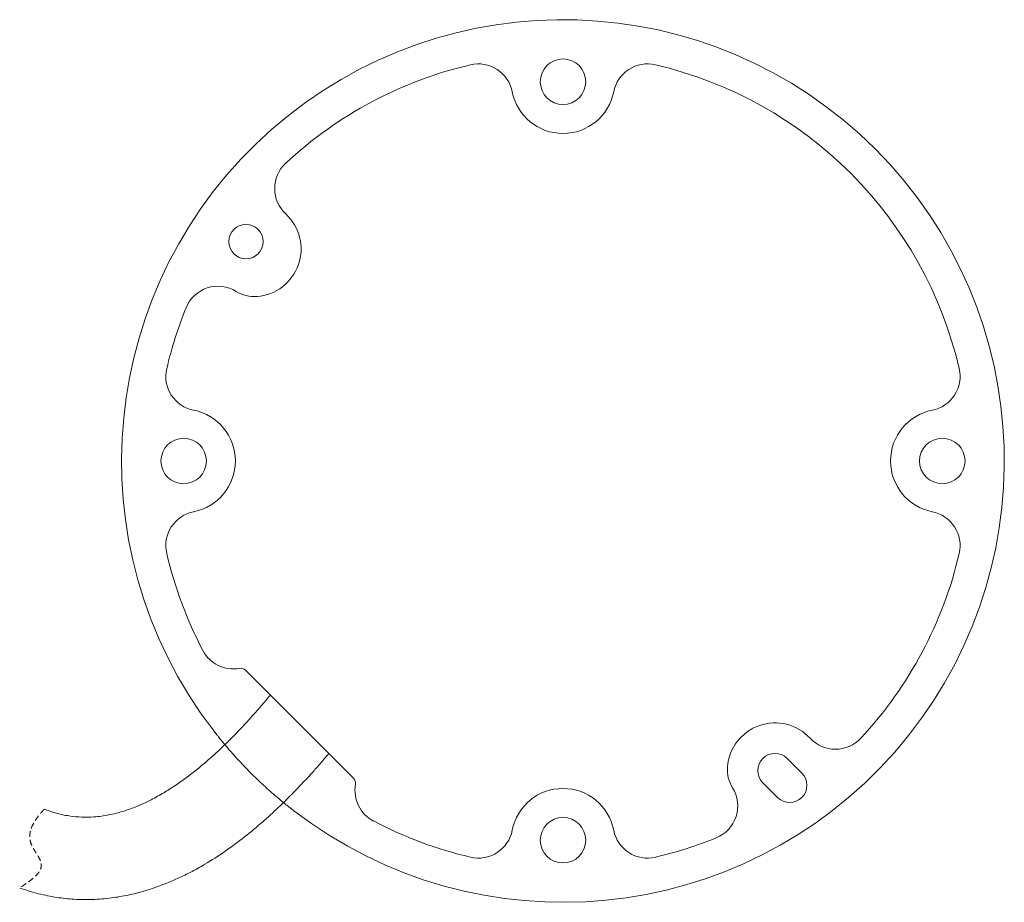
# Model space of a CAD drawing. Header units: millimetres. Extents: x 29 to 243, y 119 to 311.
import ezdxf

# ---------------------------------------------------------------- set-up
doc = ezdxf.new("R2010")
doc.units = ezdxf.units.MM
doc.linetypes.add('HIDDEN', pattern=[1.905, 1.27, -0.635])

msp = doc.modelspace()

# ---------------------------------------------------------------- linework, layer by layer
at = {"color": 7, "linetype": 'Continuous', "lineweight": 15}
for p, q in [((86.79, 268.45), (86.79, 268.45)), ((78.06, 169.16), (81.01, 166.21)), ((81.01, 166.21), (83.45, 163.77)), ((83.45, 163.77), (96.17, 151.05)), ((96.17, 151.05), (98.61, 148.61)), ((199.06, 146.8), (195.88, 149.99)), ((98.61, 148.61), (101.55, 145.67)), ((190.57, 144.68), (193.75, 141.5))]:
    msp.add_line(p, q, dxfattribs=at)
at = {"color": 7, "linetype": 'Continuous', "lineweight": 0}
msp.add_line((72.76, 153.93), (72.39, 154.38), dxfattribs=at)
at = {"color": 7, "linetype": 'HIDDEN', "lineweight": 0}
msp.add_line((28.92, 121.8), (28.94, 121.82), dxfattribs=at)
at = {"color": 7, "linetype": 'Continuous', "lineweight": 15}
for centre, radius in [((147.09, 297.19), 4.95), ((78.14, 262.42), 3.75), ((64.59, 214.69), 4.95), ((229.59, 214.69), 4.95), ((147.09, 132.19), 4.95)]:
    msp.add_circle(centre, radius, dxfattribs=at)
for centre, radius, start, end in [((147.09, 214.69), 96, 232.4494, 217.5506), ((147.09, 214.69), 88.5, 103.1284, 132.9651), ((128.69, 293.57), 7.5, 11.1226, 103.1284), ((165.48, 293.57), 7.5, 76.8716, 168.8774), ((147.09, 214.69), 88.5, 13.1284, 76.8716), ((147.09, 297.19), 11.25, 191.1226, 348.8774), ((91.88, 273.96), 7.5, 132.9651, 227.239), ((79.73, 260.82), 10.39, 274.4804, 47.2043), ((72.05, 245.2), 7.5, 58.1856, 157.8716), ((79.96, 257.94), 7.5, 238.1856, 274.4804), ((147.09, 214.69), 88.5, 157.8716, 166.8716), ((68.2, 233.08), 7.5, 166.8716, 258.8774), ((225.97, 233.08), 7.5, 281.1226, 13.1284), ((64.59, 214.69), 11.25, 281.1226, 78.8774), ((229.59, 214.69), 11.25, 101.1226, 258.8774), ((68.2, 196.29), 7.5, 101.1226, 193.1284), ((225.97, 196.29), 7.5, 346.8716, 78.8774), ((147.09, 214.69), 88.5, 193.1284, 207.7647), ((147.09, 214.69), 88.5, 317.0349, 346.8716), ((75.41, 176.95), 7.5, 207.7647, 280.1938), ((77, 168.09), 1.5, 45, 100.1938), ((193.22, 147.33), 10.39, 42.761, 175.5196), ((206.36, 159.48), 7.5, 222.761, 317.0349), ((193.22, 147.33), 3.75, 45, 225), ((190.34, 147.56), 7.5, 175.5196, 211.8144), ((100.49, 144.6), 1.5, 349.8062, 45), ((196.41, 144.15), 3.75, 225, 45), ((109.35, 143.01), 7.5, 169.8062, 242.2353), ((177.6, 139.65), 7.5, 292.1284, 31.8144), ((147.09, 132.19), 11.25, 11.1226, 168.8774), ((147.09, 214.69), 88.5, 242.2353, 256.8716), ((128.69, 135.8), 7.5, 256.8716, 348.8774), ((165.48, 135.8), 7.5, 191.1226, 283.1284), ((147.09, 214.69), 88.5, 283.1284, 292.1284)]:
    msp.add_arc(centre, radius, start, end, dxfattribs=at)
for points, knots in [([(83.45, 163.77), (82.2, 162.29), (79.82, 159.47), (76.17, 155.55), (72.6, 152.02), (68.98, 148.78), (65.71, 146.17), (62.79, 144.1), (60.24, 142.47), (57.34, 140.85), (54.34, 139.47), (51.25, 138.38), (48.26, 137.62), (45.29, 137.22), (42.39, 137.17), (39.57, 137.44), (36.81, 138.02), (35.05, 138.67), (34.25, 138.97)], [0, 0, 0, 0, 0.098745, 0.187958, 0.272934, 0.354336, 0.435509, 0.486186, 0.536432, 0.589923, 0.655387, 0.704373, 0.756704, 0.812323, 0.856709, 0.904289, 0.956554, 1, 1, 1, 1]), ([(72.47, 154.28), (72.37, 154.4), (72.26, 154.54), (72.03, 154.83), (71.91, 154.99), (71.52, 155.48), (71.25, 155.82), (70.98, 156.18)], [0, 0, 0, 0, 0.25, 0.25, 0.5, 0.5, 1, 1, 1, 1]), ([(72.75, 153.93), (72.76, 153.93), (72.77, 153.91), (72.7, 154), (72.58, 154.15), (72.49, 154.26), (72.47, 154.28)], [0, 0, 0, 0, 0.081069, 0.499966, 0.919058, 1, 1, 1, 1]), ([(73.53, 153), (73.4, 153.16), (73.1, 153.51), (72.88, 153.78), (72.76, 153.93)], [0, 0, 0, 0, 0.439746, 1, 1, 1, 1]), ([(28.93, 121.79), (30.29, 121.35), (32.92, 120.49), (36.88, 119.72), (40.97, 119.28), (45.12, 119.24), (49.22, 119.63), (52.99, 120.31), (56.45, 121.23), (59.76, 122.36), (62.91, 123.67), (66.06, 125.19), (69.65, 127.19), (73.61, 129.74), (77.79, 132.83), (81.64, 136.03), (84.45, 138.6), (86.41, 140.48), (87.38, 141.44), (87.94, 142.01), (88.09, 142.16)], [0, 0, 0, 0, 0.064463, 0.125305, 0.181836, 0.250801, 0.312705, 0.367638, 0.424262, 0.474504, 0.525799, 0.57847, 0.632682, 0.711537, 0.791697, 0.86745, 0.937998, 0.964216, 0.990214, 1, 1, 1, 1]), ([(86.68, 140.07), (86.59, 140.14), (86.43, 140.28), (86.32, 140.36), (86.33, 140.35), (86.34, 140.35)], [0, 0, 0, 0, 0.4204861, 0.8410231, 1, 1, 1, 1]), ([(88.58, 138.58), (88.4, 138.71), (88.22, 138.85), (87.88, 139.12), (87.71, 139.25), (87.39, 139.51), (87.23, 139.63), (86.94, 139.86), (86.8, 139.97), (86.68, 140.07)], [0, 0, 0, 0, 0.25, 0.25, 0.5, 0.5, 0.75, 0.75, 1, 1, 1, 1])]:
    msp.add_open_spline(points, degree=3, knots=knots, dxfattribs=at)
at = {"color": 7, "linetype": 'Continuous', "lineweight": 0}
for points, knots in [([(71.69, 155.26), (71.6, 155.38), (71.37, 155.67), (71.24, 155.84), (71.27, 155.8), (71.27, 155.79)], [0, 0, 0, 0, 0.352759, 0.853298, 1, 1, 1, 1]), ([(86.73, 140.03), (86.43, 140.27), (85.83, 140.76), (84.68, 141.73), (83.4, 142.84), (82.02, 144.09), (80.58, 145.44), (79.14, 146.86), (77.73, 148.3), (76.39, 149.72), (75.17, 151.09), (74.2, 152.2), (73.71, 152.78), (73.53, 153)], [0, 0, 0, 0, 0.093212, 0.188011, 0.282808, 0.377764, 0.472717, 0.567078, 0.661439, 0.755385, 0.849335, 0.943679, 1, 1, 1, 1]), ([(88.09, 142.16), (88.34, 142.41), (88.99, 143.07), (90.03, 144.16), (91.25, 145.47), (92.64, 146.98), (94.31, 148.86), (95.51, 150.27), (96.17, 151.05)], [0, 0, 0, 0, 0.089088, 0.231802, 0.374129, 0.536979, 0.744768, 1, 1, 1, 1]), ([(88.19, 138.88), (88.2, 138.87), (88.22, 138.85), (88.07, 138.97), (87.81, 139.17), (87.73, 139.24)], [0, 0, 0, 0, 0.205995, 0.742225, 1, 1, 1, 1])]:
    msp.add_open_spline(points, degree=3, knots=knots, dxfattribs=at)
at = {"color": 7, "linetype": 'HIDDEN', "lineweight": 15}
msp.add_open_spline([(34.23, 138.91), (34.23, 138.92), (34.26, 138.95), (34.14, 138.82), (33.88, 138.53), (33.46, 138.05), (32.93, 137.39), (32.31, 136.54), (31.66, 135.42), (31.16, 134.08), (31.05, 132.58), (31.45, 131.09), (32.29, 129.72), (33.11, 128.47), (33.61, 127.35), (33.64, 126.43), (33.31, 125.48), (32.56, 124.54), (31.57, 123.67), (30.65, 123), (29.91, 122.48), (29.38, 122.12), (29.02, 121.87), (28.95, 121.82), (28.92, 121.8)], degree=3, knots=[0, 0, 0, 0, 0.010989, 0.058228, 0.105479, 0.153456, 0.201442, 0.253012, 0.304497, 0.361372, 0.408776, 0.456259, 0.51153, 0.566985, 0.605274, 0.63317, 0.660971, 0.712154, 0.766407, 0.820679, 0.86647, 0.912219, 0.956115, 1, 1, 1, 1], dxfattribs=at)

doc.saveas('drawing.dxf')
